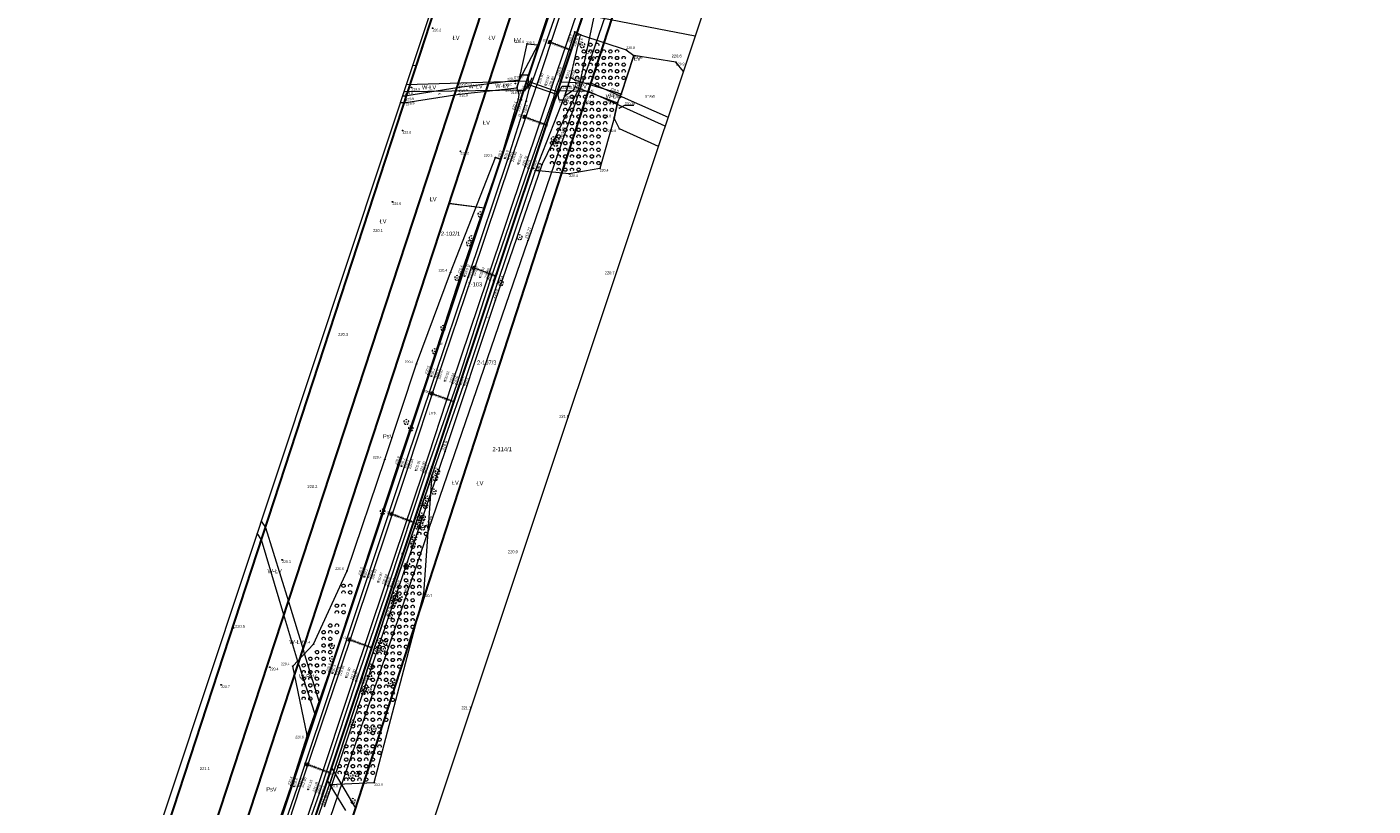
# Model space of a CAD drawing. Header units: metres. Extents: x 0 to 6601798, y -2700 to 5691112.
# Tile 8 of 61: x 6599805 to 6600210, y 5688671 to 5688906. Entities that reach past the tile are written whole.
import ezdxf
from ezdxf.enums import TextEntityAlignment as Align

# ---------------------------------------------------------------- set-up
doc = ezdxf.new("R2010")
doc.units = ezdxf.units.M
doc.header["$MEASUREMENT"] = 0
for name, color, linetype, lineweight in [('AS__Nowe_granice', 150, 'Continuous', 30), ('AS_podzial', 150, 'Continuous', 30), ('AS_protokoly_graniczne', 150, 'Continuous', 30), ('Dzialki', 150, 'Continuous', 30), ('Kontury', 7, 'Continuous', 5), ('Numery_dzialek', 150, 'Continuous', 5), ('Numery_konturow', 7, 'Continuous', 5), ('Numery_uzytkow', 7, 'Continuous', 5), ('OTD_L_12', 7, 'Continuous', 5), ('OTK_E_T_0', 7, 'Continuous', 5), ('OTK_E_T_4', 7, 'Continuous', 5), ('OTK_L_0', 7, 'Continuous', 5), ('OTK_L_5', 7, 'Continuous', 5), ('OTK_L_8', 7, 'Continuous', 5), ('OTR_T_0', 7, 'Continuous', 5), ('OTR_T_1', 7, 'Continuous', 5), ('OTW_E_T_1', 7, 'Continuous', 5), ('OTW_E_T_2', 7, 'Continuous', 5), ('OTW_L_1', 7, 'Continuous', 5), ('OTW_L_3', 7, 'Continuous', 5), ('OTZ_L_1', 7, 'Continuous', 5), ('OTZ_T_0', 7, 'Continuous', 5), ('P_SUK_T_1', 7, 'Continuous', 5), ('P_SUKP_E_T_0', 7, 'Continuous', 5), ('P_SUKP_L_0', 7, 'Continuous', 5), ('SZZPZ_T_0', 7, 'Continuous', 5), ('UTTOC_T_2', 7, 'Continuous', 5), ('UTTOO_T_2', 7, 'Continuous', 5), ('UTTPOM_L_0', 7, 'Continuous', 5), ('UWWOC_T_0', 7, 'Continuous', 5), ('UWWOO_T_0', 7, 'Continuous', 5), ('UWWPM_L_0', 7, 'Continuous', 5), ('Uzytki', 7, 'Continuous', 5), ('WWRPP_T_0', 7, 'Continuous', 5)]:
    doc.layers.add(name, color=color, linetype=linetype, lineweight=lineweight)
doc.styles.add('STYL_ARIAL', font='ARIALN.TTF')

# ---------------------------------------------------------------- blocks, each defined once
blk = doc.blocks.new('403')
at = {"color": 0}
blk.add_circle((0, 0), 0.5, dxfattribs=at)
blk = doc.blocks.new('801')
at = {"color": 0}
for radius in [1, 0.9, 0.8, 0.7, 0.6, 0.5, 0.4, 0.3, 0.2, 0.1]:
    blk.add_circle((0, 0), radius, dxfattribs=at)
blk = doc.blocks.new('2_OTZK')
at = {"color": 7, "flags": 128}
for points in [[(-6.464, 6.464), (-8.208, 5.332), (-10.262, 5.007), (-12.27, 5.545), (-13.886, 6.853), (-14.83, 8.706), (-14.938, 10.782), (-14.193, 12.723), (-12.723, 14.193), (-10.782, 14.938), (-8.706, 14.83), (-6.853, 13.886), (-5.545, 12.27), (-5.007, 10.262), (-5.332, 8.208), (-6.464, 6.464)], [(6.25, 6.693), (5.232, 8.495), (5.031, 10.555), (5.682, 12.52), (7.072, 14.054), (8.965, 14.892), (11.035, 14.892), (12.928, 14.054), (14.318, 12.52), (14.969, 10.555), (14.768, 8.495), (13.75, 6.693)], [(-13.756, -13.3), (-14.771, -11.497), (-14.968, -9.439), (-14.316, -7.476), (-12.925, -5.945), (-11.034, -5.108), (-8.966, -5.108), (-7.075, -5.945), (-5.684, -7.476), (-5.032, -9.439), (-5.229, -11.497), (-6.244, -13.3)], [(6.464, -6.464), (8.208, -5.332), (10.262, -5.007), (12.27, -5.545), (13.886, -6.853), (14.83, -8.706), (14.938, -10.782), (14.193, -12.723), (12.723, -14.193), (10.782, -14.938), (8.706, -14.83), (6.853, -13.886), (5.545, -12.27), (5.007, -10.262), (5.332, -8.208), (6.464, -6.464)]]:
    blk.add_lwpolyline(points, dxfattribs=at)
blk = doc.blocks.new('922')
at = {"color": 0}
blk.add_circle((0, 0), 0.5, dxfattribs=at)
for centre, radius, start, end in [((-3.5, 1), 4, 119.84816, 203.51949), ((0, 3.5), 4, 50.114, 129.886), ((3.5, 1), 4, 336.88451, 60.15184), ((-2, -3), 4, 187.477, 278.47884), ((2, -2.75), 4.25, 262.64593, 349.62892)]:
    blk.add_arc(centre, radius, start, end, dxfattribs=at)
blk = doc.blocks.new('509')
at = {"color": 0}
for p, q in [((-5, -2.5), (-5, 2.5)), ((-5, 2.5), (5.5, 2.5)), ((-1.5, 2.5), (-1.5, -2.5)), ((2, 2.5), (2, -2.5)), ((5.5, 2.5), (5.5, -2.5)), ((5.5, -2.5), (-5, -2.5))]:
    blk.add_line(p, q, dxfattribs=at)
blk = doc.blocks.new('UGT')
at = {"color": 7, "flags": 128}
blk.add_lwpolyline([(0, 0.625), (0.442, 0.442), (0.625, 0), (0.442, -0.442), (0, -0.625), (-0.442, -0.442), (-0.625, 0), (-0.442, 0.442), (0, 0.625)], dxfattribs=at)
blk = doc.blocks.new('UGW')
at = {"color": 7, "flags": 128}
blk.add_lwpolyline([(0, 0.625), (0.442, 0.442), (0.625, 0), (0.442, -0.442), (0, -0.625), (-0.442, -0.442), (-0.625, 0), (-0.442, 0.442), (0, 0.625)], dxfattribs=at)

msp = doc.modelspace()

# ---------------------------------------------------------------- linework, layer by layer
at = {"color": 7, "linetype": 'Continuous', "lineweight": 0, "flags": 128}
for points in [[(6600173.29, 5690035.7), (6600065.2, 5689524.43), (6600055.68, 5689477.92), (6599986.53, 5689096.03), (6599985.74, 5689089.37), (6599806.46, 5688549.67), (6599804.83, 5688541.58), (6599805.17, 5688533.33), (6599807.49, 5688525.41), (6599811.64, 5688518.27), (6599818.42, 5688511.51), (6599826.1, 5688505.76), (6599833.26, 5688501.65), (6599841.19, 5688499.37), (6599849.44, 5688499.06), (6599857.53, 5688500.73)], [(6599857.53, 5688500.73), (6599864.97, 5688504.3), (6599871.35, 5688509.54), (6599876.29, 5688516.16), (6599879.05, 5688522.33), (6600062.17, 5689071.37), (6600063.61, 5689077.56), (6600064.24, 5689082.18), (6600098.38, 5689267.84), (6600134.13, 5689466.61), (6600198.69, 5689777.13), (6600210.05, 5689827.78)]]:
    msp.add_lwpolyline(points, dxfattribs=at)
at = {"layer": 'AS__Nowe_granice', "linetype": 'Continuous', "flags": 128}
for points in [[(6600019.34, 5689081.95), (6599838.56, 5688539.03)], [(6600029.73, 5689082.04), (6599862.41, 5688580.59)], [(6599873.48, 5688576.9), (6600037.34, 5689082.02)]]:
    msp.add_lwpolyline(points, dxfattribs=at)
at = {"layer": 'AS_protokoly_graniczne', "linetype": 'Continuous', "flags": 128}
msp.add_lwpolyline([(6599831.01, 5688544.56), (6600007.05, 5689081.92)], dxfattribs=at)
at = {"layer": 'Dzialki', "linetype": 'Continuous', "flags": 128}
for points in [[(6599812.02, 5688557.21), (6599983.35, 5689081.7)], [(6599823.48, 5688549.57), (6599997.93, 5689081.83)]]:
    msp.add_lwpolyline(points, dxfattribs=at)
at = {"layer": 'Kontury', "color": 3, "linetype": 'Continuous', "flags": 128}
for points in [[(6599955.27, 5688889.54), (6599962.67, 5688911.76)], [(6599954.33, 5688886.72), (6599955.27, 5688889.54)], [(6599965.39, 5688889.23), (6599964.51, 5688886.57)], [(6599964.51, 5688886.57), (6599896.52, 5688682.82)], [(6599942.54, 5688851.32), (6599954.33, 5688886.72)], [(6599892.92, 5688702.28), (6599942.54, 5688851.32)], [(6599931.95, 5688852.67), (6599942.54, 5688851.32)], [(6599886.68, 5688713.64), (6599884.29, 5688721.66)], [(6599886.55, 5688714.09), (6599887.97, 5688718.42)], [(6599863.02, 5688642.28), (6599886.55, 5688714.09)], [(6599886.68, 5688713.64), (6599891.64, 5688698.51)], [(6599891.64, 5688698.51), (6599892.92, 5688702.28)], [(6599871.95, 5688639.31), (6599891.64, 5688698.51)], [(6599896.52, 5688682.82), (6599895.19, 5688678.84)], [(6599903.87, 5688670.52), (6599896.52, 5688682.82)], [(6599895.19, 5688678.84), (6599862.41, 5688580.59)]]:
    msp.add_lwpolyline(points, dxfattribs=at)
at = {"layer": 'OTD_L_12', "color": 7, "linetype": 'Continuous', "flags": 128}
for points in [[(6599956.78, 5688890.44), (6599955.51, 5688887.12)], [(6599965.07, 5688887.57), (6599963.93, 5688884.15)]]:
    msp.add_lwpolyline(points, dxfattribs=at)
at = {"layer": 'OTK_L_0', "color": 7, "linetype": 'Continuous', "flags": 128}
for points in [[(6599970.53, 5688925.43), (6599958.5, 5688888.96)], [(6599962.82, 5688887.69), (6599975.11, 5688923.72)], [(6599958.5, 5688888.96), (6599950.42, 5688865.38)], [(6599954.79, 5688863.78), (6599962.82, 5688887.69)], [(6599950.42, 5688865.38), (6599938.81, 5688831.01)], [(6599943.49, 5688829.9), (6599954.79, 5688863.78)], [(6599938.81, 5688831.01), (6599928.33, 5688799.9)], [(6599932.87, 5688798.35), (6599943.49, 5688829.9)], [(6599928.33, 5688799.9), (6599919.4, 5688772.84)], [(6599924.07, 5688771.69), (6599932.87, 5688798.35)], [(6599919.4, 5688772.84), (6599908.27, 5688739.61)], [(6599912.64, 5688737.74), (6599924.07, 5688771.69)], [(6599908.27, 5688739.61), (6599898.51, 5688710.59)], [(6599903.06, 5688709.05), (6599912.64, 5688737.74)], [(6599898.51, 5688710.59), (6599887.11, 5688676.93)], [(6599891.75, 5688675.23), (6599903.06, 5688709.05)], [(6599887.11, 5688676.93), (6599880.05, 5688655.46)], [(6599884.69, 5688654.15), (6599891.75, 5688675.23)]]:
    msp.add_lwpolyline(points, dxfattribs=at)
at = {"layer": 'OTK_L_5', "color": 7, "linetype": 'Continuous', "flags": 128}
for points in [[(6599957.35, 5688890.3), (6599969.81, 5688925.9)], [(6599962.86, 5688913), (6599958.58, 5688900.36)], [(6599969.77, 5688904.26), (6599965.31, 5688890.98)], [(6599971.47, 5688903.43), (6599969.77, 5688904.26)], [(6599958.58, 5688900.36), (6599953, 5688889.8)], [(6599968.42, 5688890.56), (6599971.47, 5688903.43)], [(6599953, 5688889.8), (6599952.29, 5688887.48)], [(6599956.05, 5688886.96), (6599957.35, 5688890.3)], [(6599964.18, 5688887.71), (6599963.23, 5688884.26)], [(6599965.31, 5688890.98), (6599964.18, 5688887.71)], [(6599966.72, 5688885.06), (6599968.42, 5688890.56)], [(6599952.75, 5688883.99), (6599947.4, 5688865.91)], [(6599952.29, 5688887.48), (6599952.95, 5688885.41)], [(6599952.95, 5688885.41), (6599952.75, 5688883.99)], [(6599955.1, 5688883.44), (6599956.05, 5688886.96)], [(6599963.23, 5688884.26), (6599955.82, 5688863.11)], [(6599957.9, 5688862.55), (6599966.72, 5688885.06)], [(6599949.59, 5688865.91), (6599955.1, 5688883.44)], [(6599947.4, 5688865.91), (6599935.46, 5688831.3)], [(6599937.62, 5688830.42), (6599949.59, 5688865.91)], [(6599955.82, 5688863.11), (6599944.25, 5688829.52)], [(6599946.48, 5688828.59), (6599957.9, 5688862.55)], [(6599935.46, 5688831.3), (6599925.59, 5688801.05)], [(6599927.51, 5688800.33), (6599937.62, 5688830.42)], [(6599944.25, 5688829.52), (6599934.16, 5688798.04)], [(6599936.28, 5688797.82), (6599946.48, 5688828.59)], [(6599925.59, 5688801.05), (6599916.5, 5688773.85)], [(6599918.42, 5688773.07), (6599927.51, 5688800.33)], [(6599934.16, 5688798.04), (6599924.86, 5688771.43)], [(6599926.78, 5688770.84), (6599936.28, 5688797.82)], [(6599916.5, 5688773.85), (6599905.46, 5688740.44)], [(6599907.39, 5688739.97), (6599918.42, 5688773.07)], [(6599924.86, 5688771.43), (6599913.59, 5688737.36)], [(6599915.36, 5688736.86), (6599926.78, 5688770.84)], [(6599905.46, 5688740.44), (6599895.84, 5688711.5)], [(6599897.6, 5688710.75), (6599907.39, 5688739.97)], [(6599913.59, 5688737.36), (6599903.95, 5688708.74)], [(6599905.95, 5688708.12), (6599915.36, 5688736.86)], [(6599886.38, 5688677.11), (6599897.6, 5688710.75)], [(6599895.84, 5688711.5), (6599889.14, 5688692.48)], [(6599903.95, 5688708.74), (6599892.85, 5688674.88)], [(6599895.9, 5688677.67), (6599905.95, 5688708.12)], [(6599889.14, 5688692.48), (6599884.33, 5688677.32)], [(6599884.33, 5688677.32), (6599877.06, 5688656.07)], [(6599878.98, 5688655.68), (6599886.38, 5688677.11)], [(6599894.71, 5688674.2), (6599895.9, 5688677.67)], [(6599892.85, 5688674.88), (6599885.42, 5688653.94)], [(6599887.48, 5688653.37), (6599894.71, 5688674.2)]]:
    msp.add_lwpolyline(points, dxfattribs=at)
at = {"layer": 'OTK_L_8', "color": 7, "linetype": 'Continuous', "flags": 128}
for points in [[(6599955.58, 5688888.45), (6599955.89, 5688889.34)], [(6599964.65, 5688885.34), (6599955.58, 5688888.45)], [(6599955.89, 5688889.34), (6599964.94, 5688886.17)], [(6599964.94, 5688886.17), (6599964.65, 5688885.34)]]:
    msp.add_lwpolyline(points, dxfattribs=at)
at = {"layer": 'OTR_T_0', "color": 7, "linetype": 'Continuous', "flags": 128}
for points in [[(6599953.14, 5688891.33), (6599955.61, 5688891.33)], [(6599955.58, 5688888.45), (6599954.85, 5688886.67)], [(6599955.89, 5688889.34), (6599955.61, 5688891.33)], [(6599964.94, 5688886.17), (6599965.98, 5688887.9)], [(6599965.98, 5688887.9), (6599968.48, 5688887.9)], [(6599952.24, 5688886.67), (6599954.85, 5688886.67)], [(6599964.65, 5688885.34), (6599964.93, 5688883.79)], [(6599964.93, 5688883.79), (6599967.57, 5688883.79)], [(6599983.12, 5688881.32), (6599984.77, 5688882.26)], [(6599984.77, 5688882.26), (6599987.51, 5688882.26)]]:
    msp.add_lwpolyline(points, dxfattribs=at)
at = {"layer": 'OTW_L_1', "color": 161, "linetype": 'Continuous', "flags": 128}
for points in [[(6599983.71, 5688885.49), (6599987.52, 5688897.18)], [(6600000.2, 5688895.19), (6599987.53, 5688897.18)], [(6600002.45, 5688892.32), (6600000.2, 5688895.19)], [(6599981.61, 5688878.33), (6599982.64, 5688882.94)], [(6599983.17, 5688875.06), (6599981.61, 5688878.33)], [(6599994.97, 5688869.82), (6599983.17, 5688875.06)]]:
    msp.add_lwpolyline(points, dxfattribs=at)
at = {"layer": 'OTW_L_3', "color": 7, "linetype": 'Continuous', "flags": 128}
for points in [[(6599953, 5688889.8), (6599934.93, 5688887.53)], [(6599952.29, 5688887.48), (6599953, 5688889.8)], [(6599968.42, 5688890.56), (6599966.72, 5688885.06)], [(6599969.95, 5688889.67), (6599968.42, 5688890.56)], [(6599969.36, 5688886.81), (6599969.89, 5688887.79)], [(6599969.89, 5688887.79), (6599982.63, 5688882.93)], [(6599983.72, 5688885.49), (6599969.95, 5688889.67)], [(6599918.56, 5688884.98), (6599917.85, 5688884.98)], [(6599934.93, 5688887.53), (6599918.56, 5688884.98)], [(6599918.84, 5688883.02), (6599934.92, 5688885.56)], [(6599934.92, 5688885.56), (6599952.29, 5688887.48)], [(6599966.72, 5688885.06), (6599969.36, 5688886.81)], [(6599982.63, 5688882.93), (6599983.72, 5688885.49)], [(6599917.2, 5688883.03), (6599918.84, 5688883.02)]]:
    msp.add_lwpolyline(points, dxfattribs=at)
at = {"layer": 'OTZ_L_1', "color": 7, "linetype": 'Continuous', "flags": 128}
for points in [[(6599953, 5688889.8), (6599955.38, 5688900.7)], [(6599958.58, 5688900.36), (6599953, 5688889.8)], [(6599955.38, 5688900.7), (6599958.58, 5688900.36)], [(6599968.42, 5688890.56), (6599971.47, 5688903.43)], [(6599971.47, 5688903.43), (6599985.25, 5688898.89)], [(6599987.53, 5688897.18), (6599983.72, 5688885.49)], [(6599985.25, 5688898.89), (6599987.53, 5688897.18)], [(6599969.95, 5688889.67), (6599968.42, 5688890.56)], [(6599969.36, 5688886.81), (6599969.89, 5688887.79)], [(6599969.89, 5688887.79), (6599982.63, 5688882.93)], [(6599983.72, 5688885.49), (6599969.95, 5688889.67)], [(6599957.9, 5688862.55), (6599966.72, 5688885.06)], [(6599966.72, 5688885.06), (6599969.36, 5688886.81)], [(6599982.63, 5688882.93), (6599981.61, 5688878.33)], [(6599981.61, 5688878.33), (6599977.29, 5688863.18)], [(6599932.32, 5688831.87), (6599945.9, 5688866.47)], [(6599947.4, 5688865.91), (6599935.46, 5688831.3)], [(6599945.9, 5688866.47), (6599947.4, 5688865.91)], [(6599968.09, 5688861.55), (6599957.9, 5688862.55)], [(6599977.29, 5688863.18), (6599968.09, 5688861.55)], [(6599922.11, 5688804.27), (6599932.32, 5688831.87)], [(6599935.46, 5688831.3), (6599925.59, 5688801.05)], [(6599912.58, 5688775.53), (6599922.11, 5688804.27)], [(6599925.59, 5688801.05), (6599916.5, 5688773.85)], [(6599901.18, 5688741.97), (6599912.58, 5688775.53)], [(6599916.5, 5688773.85), (6599905.46, 5688740.44)], [(6599926.78, 5688770.84), (6599915.36, 5688736.86)], [(6599924.26, 5688735.06), (6599926.78, 5688770.84)], [(6599891.08, 5688719.84), (6599901.18, 5688741.97)], [(6599905.46, 5688740.44), (6599895.84, 5688711.5)], [(6599915.36, 5688736.86), (6599905.95, 5688708.12)], [(6599909.38, 5688678.18), (6599924.26, 5688735.06)], [(6599884.88, 5688713.29), (6599891.08, 5688719.84)], [(6599889.14, 5688692.48), (6599884.88, 5688713.29)], [(6599895.84, 5688711.5), (6599889.14, 5688692.48)], [(6599905.95, 5688708.12), (6599895.9, 5688677.67)], [(6599895.9, 5688677.67), (6599909.38, 5688678.18)]]:
    msp.add_lwpolyline(points, dxfattribs=at)
at = {"layer": 'P_SUKP_L_0', "color": 30, "linetype": 'Continuous', "flags": 128}
for points in [[(6599962.18, 5688901.26), (6599968.73, 5688898.81)], [(6599954.63, 5688878.71), (6599961.19, 5688876.27)], [(6599939.41, 5688833.25), (6599945.97, 5688830.81)], [(6599926.75, 5688795.41), (6599933.3, 5688792.95)], [(6599914.6, 5688759.14), (6599921.16, 5688756.68)], [(6599901.95, 5688721.33), (6599908.51, 5688718.91)], [(6599889.34, 5688683.68), (6599895.9, 5688681.23)]]:
    msp.add_lwpolyline(points, dxfattribs=at)
at = {"layer": 'UTTPOM_L_0', "color": 30, "linetype": 'Continuous', "flags": 128}
for points in [[(6599970.97, 5688887.15), (6599976.83, 5688914.68)], [(6599959.91, 5688864.31), (6599970.97, 5688887.15)], [(6599945.85, 5688823.54), (6599959.91, 5688864.31)], [(6599930.71, 5688777.89), (6599945.85, 5688823.54)], [(6599913.61, 5688727.64), (6599930.71, 5688777.89)], [(6599894.41, 5688670.88), (6599913.61, 5688727.64)]]:
    msp.add_lwpolyline(points, dxfattribs=at)
at = {"layer": 'UWWPM_L_0', "color": 161, "linetype": 'Continuous', "flags": 128}
for points in [[(6599979.13, 5688909.64), (6599955.7, 5688841.55)], [(6599925.86, 5688754.56), (6599955.7, 5688841.55)], [(6599925.86, 5688754.56), (6599893.4, 5688659.75)]]:
    msp.add_lwpolyline(points, dxfattribs=at)
at = {"layer": 'Uzytki', "color": 3, "linetype": 'Continuous', "flags": 128}
for points in [[(6599929.87, 5688917.99), (6599922.06, 5688894.07)], [(6599965.39, 5688889.23), (6599972.16, 5688909.49)], [(6600006.03, 5688903.04), (6599972.16, 5688909.49)], [(6599922.06, 5688894.07), (6599920.89, 5688894.14)], [(6599919, 5688888.47), (6599955.27, 5688889.54)], [(6599965.39, 5688889.23), (6599974.76, 5688888.88)], [(6599974.76, 5688888.88), (6599984.9, 5688884.35)], [(6599954.33, 5688886.72), (6599918.26, 5688886.22)], [(6599973.93, 5688886.32), (6599964.51, 5688886.57)], [(6599984.3, 5688881.65), (6599973.93, 5688886.32)], [(6599984.9, 5688884.35), (6599997.86, 5688878.56)], [(6599996.99, 5688875.93), (6599984.3, 5688881.65)], [(6599887.97, 5688718.42), (6599931.95, 5688852.67)], [(6599932.11, 5688852.64), (6599942.54, 5688851.32)], [(6599875.31, 5688756.95), (6599876.63, 5688754.99)], [(6599876.63, 5688754.99), (6599883.52, 5688732.76)], [(6599875.43, 5688751.34), (6599874.11, 5688753.33)], [(6599882.19, 5688728.69), (6599875.43, 5688751.34)], [(6599883.52, 5688732.76), (6599888.1, 5688718)], [(6599886.68, 5688713.64), (6599882.19, 5688728.69)], [(6599892.92, 5688702.28), (6599888.1, 5688718)], [(6599895.19, 5688678.84), (6599900.68, 5688669.83)]]:
    msp.add_lwpolyline(points, dxfattribs=at)

# ---------------------------------------------------------------- block references
at = {"layer": 'OTR_T_0', "color": 7, "linetype": 'Continuous', "xscale": 0.1, "yscale": 0.1, "zscale": 0.1}
for p in [(6599955.58, 5688888.45), (6599955.89, 5688889.34), (6599964.65, 5688885.34), (6599964.94, 5688886.17)]:
    msp.add_blockref('403', p, dxfattribs=at)
at = {"layer": 'OTR_T_0', "color": 7, "linetype": 'Continuous', "xscale": 0.1, "yscale": 0.1, "zscale": 0.1, "rotation": 0.0008399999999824}
for p in [(6599958.5, 5688888.96), (6599960.9, 5688888.28), (6599962.82, 5688887.69), (6599983.12, 5688881.32), (6599950.42, 5688865.38), (6599952.69, 5688864.55), (6599954.79, 5688863.78), (6599938.81, 5688831.01), (6599941.19, 5688830.4), (6599943.49, 5688829.9), (6599928.33, 5688799.9), (6599930.6, 5688799.12), (6599932.87, 5688798.35), (6599919.4, 5688772.84), (6599921.88, 5688772.24), (6599924.07, 5688771.69), (6599908.27, 5688739.61), (6599910.53, 5688738.59), (6599912.64, 5688737.74), (6599898.51, 5688710.59), (6599900.89, 5688709.9), (6599903.06, 5688709.05), (6599887.11, 5688676.93), (6599889.41, 5688676.08), (6599891.75, 5688675.23)]:
    msp.add_blockref('403', p, dxfattribs=at)
at = {"layer": 'OTR_T_1', "color": 7, "linetype": 'Continuous', "xscale": 0.1, "yscale": 0.1, "zscale": 0.1, "rotation": 0.0008399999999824}
for p in [(6599926.95, 5688905.41), (6599969.77, 5688904.26), (6599955.38, 5688900.7), (6599958.58, 5688900.36), (6599970.67, 5688903.35), (6599971.47, 5688903.43), (6599985.25, 5688898.89), (6599987.53, 5688897.18), (6600000.2, 5688895.19), (6599920.61, 5688887.57), (6599951.87, 5688888.76), (6599953, 5688889.8), (6599955.34, 5688888.69), (6599965.31, 5688890.98), (6599967.22, 5688890.42), (6599968.42, 5688890.56), (6599969.89, 5688887.79), (6599969.95, 5688889.67), (6599970.09, 5688888.83), (6599918.56, 5688884.98), (6599918.84, 5688883.95), (6599934.92, 5688885.56), (6599934.93, 5688887.53), (6599934.96, 5688886.52), (6599952.29, 5688887.48), (6599952.75, 5688883.99), (6599953.68, 5688883.8), (6599966.72, 5688885.06), (6599973, 5688883.75), (6599983.39, 5688884.55), (6599983.72, 5688885.49), (6599918.84, 5688883.02), (6599955.1, 5688883.44), (6599982.63, 5688882.93), (6599981.61, 5688878.33), (6599917.91, 5688874.6), (6599983.17, 5688875.06), (6599935.3, 5688868.33), (6599945.9, 5688866.47), (6599947.4, 5688865.91), (6599948.71, 5688866.23), (6599949.59, 5688865.91), (6599955.82, 5688863.11), (6599957.2, 5688863.15), (6599957.9, 5688862.55), (6599968.09, 5688861.55), (6599977.29, 5688863.18), (6599914.89, 5688853.12), (6599932.32, 5688831.87), (6599935.46, 5688831.3), (6599936.53, 5688830.76), (6599937.62, 5688830.42), (6599944.25, 5688829.52), (6599945.36, 5688829.3), (6599946.48, 5688828.59), (6599922.11, 5688804.27), (6599925.59, 5688801.05), (6599926.54, 5688800.59), (6599927.51, 5688800.33), (6599934.16, 5688798.04), (6599935.29, 5688798.16), (6599936.28, 5688797.82), (6599912.58, 5688775.53), (6599916.5, 5688773.85), (6599917.54, 5688773.48), (6599918.42, 5688773.07), (6599924.86, 5688771.43), (6599925.98, 5688771.14), (6599926.78, 5688770.84), (6599881.66, 5688745.3), (6599901.18, 5688741.97), (6599905.46, 5688740.44), (6599906.35, 5688740.14), (6599907.39, 5688739.97), (6599913.59, 5688737.36), (6599914.58, 5688737.27), (6599915.36, 5688736.86), (6599924.26, 5688735.06), (6599891.08, 5688719.84), (6599877.93, 5688712.98), (6599884.88, 5688713.29), (6599895.84, 5688711.5), (6599896.74, 5688711.16), (6599897.6, 5688710.75), (6599863.31, 5688707.63), (6599903.95, 5688708.74), (6599905.13, 5688708.34), (6599905.95, 5688708.12), (6599889.14, 5688692.48), (6599884.33, 5688677.32), (6599885.22, 5688677.06), (6599886.38, 5688677.11), (6599895.9, 5688677.67), (6599909.38, 5688678.18), (6599892.85, 5688674.88), (6599893.74, 5688674.76), (6599894.71, 5688674.2)]:
    msp.add_blockref('801', p, dxfattribs=at)
at = {"layer": 'OTZ_L_1', "color": 7, "linetype": 'Continuous', "xscale": 0.1, "yscale": 0.1, "zscale": 0.1}
for p in [(6599975.47, 5688899.43), (6599971.47, 5688895.43), (6599973.47, 5688897.43), (6599975.47, 5688895.43), (6599977.47, 5688897.43), (6599979.47, 5688895.43), (6599981.47, 5688897.43), (6599983.47, 5688895.43), (6599971.47, 5688891.43), (6599973.47, 5688893.43), (6599975.47, 5688891.43), (6599977.47, 5688893.43), (6599979.47, 5688891.43), (6599981.47, 5688893.43), (6599983.47, 5688891.43), (6599977.47, 5688889.43), (6599981.47, 5688889.43), (6599969.89, 5688883.79), (6599973.89, 5688883.79), (6599967.89, 5688881.79), (6599969.89, 5688879.79), (6599971.89, 5688881.79), (6599973.89, 5688879.79), (6599975.89, 5688881.79), (6599977.89, 5688879.79), (6599979.89, 5688881.79), (6599965.89, 5688875.79), (6599967.89, 5688877.79), (6599969.89, 5688875.79), (6599971.89, 5688877.79), (6599973.89, 5688875.79), (6599975.89, 5688877.79), (6599977.89, 5688875.79), (6599965.89, 5688871.79), (6599967.89, 5688873.79), (6599969.89, 5688871.79), (6599971.89, 5688873.79), (6599973.89, 5688871.79), (6599975.89, 5688873.79), (6599963.89, 5688869.79), (6599965.89, 5688867.79), (6599967.89, 5688869.79), (6599969.89, 5688867.79), (6599971.89, 5688869.79), (6599973.89, 5688867.79), (6599975.89, 5688869.79), (6599963.89, 5688865.79), (6599965.89, 5688863.79), (6599967.89, 5688865.79), (6599969.89, 5688863.79), (6599971.89, 5688865.79), (6599975.89, 5688865.79), (6599923.95, 5688754.12), (6599921.95, 5688748.12), (6599919.95, 5688742.12), (6599921.95, 5688744.12), (6599901.14, 5688736.48), (6599919.95, 5688738.12), (6599921.95, 5688740.12), (6599917.95, 5688736.12), (6599919.95, 5688734.12), (6599921.95, 5688736.12), (6599899.14, 5688730.48), (6599915.95, 5688730.12), (6599917.95, 5688732.12), (6599917.95, 5688728.12), (6599919.95, 5688730.12), (6599897.14, 5688724.48), (6599913.95, 5688724.12), (6599915.95, 5688726.12), (6599917.95, 5688724.12), (6599919.95, 5688726.12), (6599895.14, 5688722.48), (6599913.95, 5688720.12), (6599915.95, 5688722.12), (6599917.95, 5688720.12), (6599893.14, 5688716.48), (6599895.14, 5688718.48), (6599911.95, 5688718.12), (6599913.95, 5688716.12), (6599915.95, 5688718.12), (6599889.14, 5688712.48), (6599891.14, 5688714.48), (6599893.14, 5688712.48), (6599909.95, 5688712.12), (6599911.95, 5688714.12), (6599913.95, 5688712.12), (6599915.95, 5688714.12), (6599889.14, 5688708.48), (6599891.14, 5688710.48), (6599909.95, 5688708.12), (6599911.95, 5688710.12), (6599913.95, 5688708.12), (6599889.14, 5688704.48), (6599891.14, 5688706.48), (6599907.95, 5688706.12), (6599909.95, 5688704.12), (6599911.95, 5688706.12), (6599913.95, 5688704.12), (6599905.95, 5688700.12), (6599907.95, 5688702.12), (6599909.95, 5688700.12), (6599911.95, 5688702.12), (6599905.95, 5688696.12), (6599907.95, 5688698.12), (6599909.95, 5688696.12), (6599911.95, 5688698.12), (6599903.95, 5688694.12), (6599905.95, 5688692.12), (6599907.95, 5688694.12), (6599909.95, 5688692.12), (6599901.95, 5688688.12), (6599903.95, 5688690.12), (6599905.95, 5688688.12), (6599907.95, 5688690.12), (6599909.95, 5688688.12), (6599901.95, 5688684.12), (6599903.95, 5688686.12), (6599905.95, 5688684.12), (6599907.95, 5688686.12), (6599899.95, 5688682.12), (6599901.95, 5688680.12), (6599903.95, 5688682.12), (6599905.95, 5688680.12), (6599907.95, 5688682.12)]:
    msp.add_blockref('2_OTZK', p, dxfattribs=at)
at = {"layer": 'OTZ_T_0', "color": 7, "linetype": 'Continuous', "xscale": 0.1, "yscale": 0.1, "zscale": 0.1}
for p in [(6599972.01, 5688900.32), (6599974.83, 5688896.43), (6599963.32, 5688871.91), (6599964.29, 5688871.75), (6599964, 5688870.63), (6599941.29, 5688849.31), (6599953.17, 5688842.46), (6599937.84, 5688840.62), (6599938.65, 5688842.14), (6599934.32, 5688830.2), (6599947.52, 5688828.63), (6599930.11, 5688815.12), (6599927.58, 5688808.07), (6599919.02, 5688786.81), (6599920.39, 5688784.84), (6599927.76, 5688769.92), (6599928.43, 5688771.76), (6599927.34, 5688765.83), (6599924.05, 5688762.2), (6599924.79, 5688761.53), (6599925.39, 5688763.68), (6599923, 5688757.81), (6599923.64, 5688758.59), (6599924.06, 5688758), (6599922.42, 5688755.33), (6599922.77, 5688756.58), (6599923.59, 5688756.99), (6599923.99, 5688755.01), (6599920.79, 5688750.78), (6599921.12, 5688749.96), (6599921.48, 5688751.93), (6599919.02, 5688743.22), (6599919.36, 5688743.83), (6599915.12, 5688733.55), (6599915.56, 5688732.88), (6599915.75, 5688733.94), (6599915.9, 5688735.07), (6599917.1, 5688733.87), (6599915.2, 5688731.98), (6599914.16, 5688728.38), (6599911.12, 5688720.85), (6599896.66, 5688719.29), (6599909.74, 5688717.79), (6599910.8, 5688718.77), (6599912.07, 5688718.47), (6599912.69, 5688720.54), (6599896.67, 5688715.4), (6599908.39, 5688713.08), (6599907.97, 5688710.09), (6599906.11, 5688705.45), (6599906.35, 5688706.42), (6599907.71, 5688706.08), (6599914.34, 5688707.99), (6599915.5, 5688708.34), (6599903, 5688696.23), (6599907.98, 5688693.9), (6599909.27, 5688694.29), (6599904.87, 5688688.53), (6599907.28, 5688687.31), (6599904.22, 5688680.78), (6599902.31, 5688680.18), (6599902.94, 5688672.67)]:
    msp.add_blockref('922', p, dxfattribs=at)
at = {"layer": 'P_SUK_T_1', "color": 7, "linetype": 'Continuous', "xscale": 0.1, "yscale": 0.1, "zscale": 0.1}
for p, rotation in [((6599962.18, 5688901.26), 251.90089), ((6599954.63, 5688878.71), 250.92114), ((6599939.41, 5688833.25), 251.48837), ((6599926.75, 5688795.41), 253.60831), ((6599914.6, 5688759.14), 248.3886599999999), ((6599901.95, 5688721.33), 246.46353), ((6599889.34, 5688683.68), 251.40815)]:
    msp.add_blockref('509', p, dxfattribs=dict(at, rotation=rotation))
at = {"layer": 'SZZPZ_T_0', "color": 7, "linetype": 'Continuous', "xscale": 0.1, "yscale": 0.1, "zscale": 0.1}
msp.add_blockref('922', (6599911.9, 5688759.78), dxfattribs=at)
at = {"layer": 'UTTOC_T_2', "color": 30, "linetype": 'Continuous', "xscale": 0.1, "yscale": 0.1, "zscale": 0.1}
for p in [(6599959.91, 5688864.31), (6599945.85, 5688823.54), (6599930.71, 5688777.89), (6599913.61, 5688727.64)]:
    msp.add_blockref('UGT', p, dxfattribs=at)
at = {"layer": 'UWWOC_T_0', "color": 161, "linetype": 'Continuous', "xscale": 0.1, "yscale": 0.1, "zscale": 0.1}
for p in [(6599955.7, 5688841.55), (6599925.86, 5688754.56)]:
    msp.add_blockref('UGW', p, dxfattribs=at)
at = {"layer": 'WWRPP_T_0', "color": 7, "linetype": 'Continuous', "xscale": 0.1, "yscale": 0.1, "zscale": 0.1}
for p in [(6599911.9, 5688759.78), (6599867.03, 5688724.82)]:
    msp.add_blockref('801', p, dxfattribs=at)

# ---------------------------------------------------------------- texts
at = {"layer": 'AS_podzial', "linetype": 'Continuous', "style": 'STYL_ARIAL'}
for s, p in [('2-102/1', (6599929.42, 5688844.13)), ('2-107/3', (6599940.34, 5688805.33))]:
    msp.add_text(s, height=1.25, dxfattribs=at).set_placement(p, align=Align.TOP_LEFT)
at = {"layer": 'Numery_dzialek', "linetype": 'Continuous', "style": 'STYL_ARIAL'}
for s, p in [('2-103', (6599937.48, 5688828.89)), ('2-114/1', (6599944.98, 5688779.25))]:
    msp.add_text(s, height=1.25, dxfattribs=at).set_placement(p, align=Align.TOP_LEFT)
at = {"layer": 'Numery_konturow', "color": 3, "linetype": 'Continuous', "style": 'STYL_ARIAL'}
for s, p in [('PsV', (6599912, 5688781.51)), ('ŁV', (6599932.73, 5688767.52)), ('ŁV', (6599940.14, 5688767.36)), ('PsV', (6599876.85, 5688675.17))]:
    msp.add_text(s, height=1.25, dxfattribs=at).set_placement(p, align=Align.BOTTOM_LEFT)
at = {"layer": 'Numery_uzytkow', "color": 3, "linetype": 'Continuous', "style": 'STYL_ARIAL'}
for s, p in [('ŁV', (6599932.95, 5688901.48)), ('ŁV', (6599943.74, 5688901.48)), ('ŁV', (6599951.42, 5688900.78)), ('ŁV', (6599973, 5688897.4)), ('ŁV', (6599973, 5688897.4)), ('ŁV', (6599987.53, 5688895.21)), ('W-ŁV', (6599923.76, 5688886.58)), ('W-ŁV', (6599937.75, 5688886.91)), ('W-ŁV', (6599945.81, 5688887.11)), ('W-ŁV', (6599969.1, 5688886.91)), ('W-ŁV', (6599979.06, 5688883.87)), ('ŁV', (6599942.11, 5688875.96)), ('ŁV', (6599926.04, 5688852.9)), ('ŁV', (6599910.97, 5688846.25)), ('W-ŁV', (6599877.26, 5688740.88)), ('W-ŁV', (6599883.83, 5688719.56)), ('W-PsV', (6599886.7, 5688709.16))]:
    msp.add_text(s, height=1.25, dxfattribs=at).set_placement(p, align=Align.BOTTOM_LEFT)
at = {"layer": 'OTK_E_T_0', "color": 7, "linetype": 'Continuous', "style": 'STYL_ARIAL'}
msp.add_text('j.mb.', height=0.75, dxfattribs=at).set_placement((6599927.02, 5688789.51), align=Align.MIDDLE_CENTER)
at = {"layer": 'OTK_E_T_4', "color": 7, "linetype": 'Continuous', "style": 'STYL_ARIAL'}
for p in [(6599929.68, 5688810.46), (6599917.88, 5688747.26)]:
    msp.add_text('w.', height=0.75, dxfattribs=at).set_placement(p, align=Align.MIDDLE_CENTER)
at = {"layer": 'OTR_T_0', "color": 7, "linetype": 'Continuous', "style": 'STYL_ARIAL'}
for s, rotation, p in [('220.90', 71.7, (6599958.67, 5688888.9)), ('220.80', 71.1, (6599950.6, 5688865.32)), ('220.77', 71.3, (6599938.99, 5688830.95)), ('220.87', 71.4, (6599928.5, 5688799.84)), ('220.84', 71.7, (6599919.57, 5688772.78)), ('220.90', 71.5, (6599908.45, 5688739.55)), ('220.93', 71.4, (6599898.69, 5688710.53)), ('221.06', 71.3, (6599887.29, 5688676.87))]:
    msp.add_text(s, height=0.75, rotation=rotation, dxfattribs=at).set_placement(p, align=Align.TOP_LEFT)
for s, p in [('219.31', (6599954.63, 5688890.64)), ('219.32', (6599953.66, 5688885.98))]:
    msp.add_text(s, height=0.75, dxfattribs=at).set_placement(p, align=Align.MIDDLE_RIGHT)
for s, rotation, p in [('220.97', 71.7, (6599960.96, 5688888.26)), ('220.87', 71.1, (6599952.75, 5688864.53)), ('220.83', 71.3, (6599941.25, 5688830.38)), ('220.92', 71.4, (6599930.66, 5688799.1)), ('220.91', 71.7, (6599921.94, 5688772.22)), ('220.97', 71.5, (6599910.59, 5688738.57)), ('221.00', 71.4, (6599900.95, 5688709.88)), ('221.15', 71.3, (6599889.47, 5688676.06))]:
    msp.add_text(s, height=0.75, rotation=rotation, dxfattribs=at).set_placement(p, align=Align.MIDDLE_LEFT)
for s, rotation, p in [('220.88', 71.2, (6599962.78, 5688887.7)), ('220.78', 71.5, (6599954.76, 5688863.79)), ('220.80', 71.6, (6599943.46, 5688829.91)), ('220.84', 71.4, (6599932.84, 5688798.36)), ('220.90', 71.7, (6599924.03, 5688771.71)), ('220.94', 71.4, (6599912.6, 5688737.75)), ('221.00', 71.5, (6599903.03, 5688709.06)), ('221.09', 71.5, (6599891.72, 5688675.24))]:
    msp.add_text(s, height=0.75, rotation=rotation, dxfattribs=at).set_placement(p, align=Align.BOTTOM_LEFT)
for s, p in [('219.41', (6599965.98, 5688886.94)), ('219.47', (6599964.93, 5688882.83))]:
    msp.add_text(s, height=0.75, dxfattribs=at).set_placement(p, align=Align.BOTTOM_LEFT)
msp.add_text('220.39', height=0.75, dxfattribs=at).set_placement((6599984.77, 5688883.07), align=Align.TOP_LEFT)
at = {"layer": 'OTR_T_1', "color": 7, "linetype": 'Continuous', "style": 'STYL_ARIAL'}
for s, p in [('220.2', (6599926.95, 5688905.22)), ('220.8', (6599987.53, 5688896.99)), ('220.9', (6600000.2, 5688895)), ('219.9', (6599920.61, 5688887.39)), ('220.1', (6599966.72, 5688884.87)), ('220.2', (6599973, 5688883.56)), ('220.0', (6599917.91, 5688874.41)), ('220.2', (6599935.3, 5688868.14)), ('220.4', (6599968.09, 5688861.36)), ('220.4', (6599977.29, 5688862.99)), ('220.6', (6599914.89, 5688852.93)), ('220.3', (6599881.66, 5688745.11)), ('220.7', (6599924.26, 5688734.88)), ('220.4', (6599877.93, 5688712.79)), ('220.7', (6599863.31, 5688707.44)), ('220.6', (6599895.9, 5688677.49)), ('220.8', (6599909.38, 5688678))]:
    msp.add_text(s, height=0.75, dxfattribs=at).set_placement(p, align=Align.TOP_LEFT)
for s, p in [('220.4', (6599954.39, 5688900.73)), ('220.5', (6599957.63, 5688900.39)), ('220.8', (6599980.65, 5688878.36)), ('220.3', (6599944.94, 5688866.5)), ('220.4', (6599931.33, 5688831.9)), ('220.4', (6599921.12, 5688804.31)), ('220.4', (6599911.58, 5688775.57)), ('220.5', (6599900.22, 5688742.01)), ('220.4', (6599890.09, 5688719.87)), ('220.4', (6599883.89, 5688713.32))]:
    msp.add_text(s, height=0.75, dxfattribs=at).set_placement(p, align=Align.BOTTOM_RIGHT)
for s, rotation, p in [('220.7', 71.4, (6599969.43, 5688903.36)), ('220.4', 7.2, (6599952.01, 5688889.71)), ('219.6', 68.7, (6599954.96, 5688887.81)), ('220.5', 343.1, (6599982.81, 5688885.8)), ('220.3', 73.5, (6599952.45, 5688883.09))]:
    msp.add_text(s, height=0.75, rotation=rotation, dxfattribs=at).set_placement(p, align=Align.BOTTOM_RIGHT)
for s, rotation, p in [('220.5', 71.4, (6599970.43, 5688902.42)), ('220.0', 7.2, (6599950.93, 5688888.57)), ('220.3', 343.1, (6599982.46, 5688884.77)), ('219.7', 73.5, (6599953.47, 5688882.87))]:
    msp.add_text(s, height=0.75, rotation=rotation, dxfattribs=at).set_placement(p, align=Align.MIDDLE_RIGHT)
for s, rotation, p in [('220.6', 76.7, (6599971.43, 5688902.46)), ('219.7', 6.3, (6599951.36, 5688887.18)), ('220.7', 339.1, (6599981.67, 5688883.1)), ('220.6', 72.5, (6599954.99, 5688882.47))]:
    msp.add_text(s, height=0.75, rotation=rotation, dxfattribs=at).set_placement(p, align=Align.TOP_RIGHT)
msp.add_text('220.8', height=0.75, dxfattribs=at).set_placement((6599985.25, 5688898.92), align=Align.BOTTOM_LEFT)
for s, rotation, p in [('220.8', 72.6, (6599965.28, 5688890.99)), ('220.0', 7.2, (6599934.92, 5688887.56)), ('220.3', 343.1, (6599969.96, 5688889.71)), ('219.8', 8.8, (6599918.55, 5688885.02)), ('220.3', 73.5, (6599947.37, 5688865.91)), ('220.5', 70.7, (6599955.79, 5688863.12)), ('220.4', 71, (6599935.42, 5688831.31)), ('220.7', 71, (6599944.21, 5688829.53)), ('220.5', 71.9, (6599925.56, 5688801.06)), ('220.6', 72.2, (6599934.13, 5688798.06)), ('220.5', 71.5, (6599916.47, 5688773.86)), ('220.7', 70.7, (6599924.83, 5688771.44)), ('220.5', 71.7, (6599905.42, 5688740.45)), ('220.8', 71.7, (6599913.56, 5688737.37)), ('220.6', 71.6, (6599895.81, 5688711.51)), ('220.9', 71.4, (6599903.92, 5688708.75)), ('220.8', 72.4, (6599884.3, 5688677.33)), ('220.8', 71.8, (6599892.82, 5688674.89))]:
    msp.add_text(s, height=0.75, rotation=rotation, dxfattribs=at).set_placement(p, align=Align.BOTTOM_LEFT)
for s, rotation, p in [('220.2', 71.4, (6599967.28, 5688890.41)), ('219.7', 343.1, (6599970.08, 5688888.77)), ('219.6', 8.8, (6599918.85, 5688883.89)), ('219.6', 7.2, (6599934.96, 5688886.46)), ('220.0', 73.5, (6599948.77, 5688866.21)), ('220.0', 70.7, (6599957.26, 5688863.13)), ('219.9', 71, (6599936.59, 5688830.74)), ('220.1', 71, (6599945.42, 5688829.28)), ('220.1', 71.9, (6599926.6, 5688800.57)), ('220.1', 72.2, (6599935.35, 5688798.14)), ('220.1', 71.5, (6599917.6, 5688773.46)), ('220.3', 70.7, (6599926.04, 5688771.12)), ('220.2', 71.8, (6599906.41, 5688740.12)), ('220.3', 71.7, (6599914.64, 5688737.25)), ('220.3', 71.6, (6599896.8, 5688711.14)), ('220.4', 71.4, (6599905.19, 5688708.32)), ('220.4', 72.4, (6599885.28, 5688677.05)), ('220.5', 71.8, (6599893.8, 5688674.74))]:
    msp.add_text(s, height=0.75, rotation=rotation, dxfattribs=at).set_placement(p, align=Align.MIDDLE_LEFT)
for s, rotation, p in [('220.6', 76.7, (6599968.61, 5688890.51)), ('219.9', 6.3, (6599934.94, 5688885.37)), ('220.3', 339.1, (6599969.82, 5688887.62)), ('219.9', 9, (6599918.87, 5688882.83)), ('220.6', 72.5, (6599949.77, 5688865.86)), ('220.3', 68.6, (6599958.08, 5688862.49)), ('220.6', 71.4, (6599937.79, 5688830.36)), ('220.4', 71.4, (6599946.66, 5688828.53)), ('220.7', 71.4, (6599927.68, 5688800.27)), ('220.5', 71.7, (6599936.45, 5688797.77)), ('220.7', 71.6, (6599918.6, 5688773.01)), ('220.5', 70.6, (6599926.95, 5688770.78)), ('220.8', 71.6, (6599907.56, 5688739.91)), ('220.5', 71.4, (6599915.53, 5688736.8)), ('220.8', 71.5, (6599897.78, 5688710.69)), ('220.6', 71.9, (6599906.13, 5688708.06)), ('220.9', 71.6, (6599886.56, 5688677.05)), ('220.8', 71.1, (6599894.88, 5688674.14))]:
    msp.add_text(s, height=0.75, rotation=rotation, dxfattribs=at).set_placement(p, align=Align.TOP_LEFT)
for s, p in [('220.8', (6599982.21, 5688874.87)), ('220.6', (6599888.18, 5688692.29))]:
    msp.add_text(s, height=0.75, dxfattribs=at).set_placement(p, align=Align.TOP_RIGHT)
at = {"layer": 'OTW_E_T_1', "color": 161, "linetype": 'Continuous', "style": 'STYL_ARIAL'}
msp.add_text('STAW', height=0.75, dxfattribs=at).set_placement((6599992.37, 5688884.88), align=Align.MIDDLE_CENTER)
at = {"layer": 'OTW_E_T_2', "color": 7, "linetype": 'Continuous', "style": 'STYL_ARIAL'}
for p in [(6599929.11, 5688885.68), (6599975.1, 5688886.68)]:
    msp.add_text('w.', height=0.75, dxfattribs=at).set_placement(p, align=Align.MIDDLE_CENTER)
at = {"layer": 'P_SUKP_E_T_0', "color": 30, "linetype": 'Continuous', "style": 'STYL_ARIAL'}
for rotation, p in [(339.4919, (6599964.61, 5688900.28)), (339.597, (6599957.22, 5688877.68)), (339.597, (6599941.57, 5688832.38)), (339.4152, (6599928.83, 5688794.56)), (339.444, (6599917.57, 5688757.96)), (339.7509, (6599904.53, 5688720.31)), (339.5206, (6599892.64, 5688682.38))]:
    msp.add_text('GK.6630.53.2023 kd', height=0.75, rotation=rotation, dxfattribs=at).set_placement(p, align=Align.MIDDLE_CENTER)
at = {"layer": 'UTTOC_T_2', "color": 30, "linetype": 'Continuous', "style": 'STYL_ARIAL'}
for s, rotation, p in [('219.5', 70.9726, (6599958.99, 5688861.85)), ('219.8', 70.3167, (6599945.89, 5688823.89)), ('219.9', 70.71, (6599930.7, 5688778.07)), ('219.9', 70.5139, (6599913.66, 5688728.04)), ('219.8', 71.6302, (6599894.46, 5688671.16))]:
    msp.add_text(s, height=0.875, rotation=rotation, dxfattribs=at).set_placement(p, align=Align.BOTTOM_LEFT)
at = {"layer": 'UTTOO_T_2', "color": 30, "linetype": 'Continuous', "style": 'STYL_ARIAL'}
for rotation, p in [(80.0958, (6599944.01, 5688818.14)), (75.6507, (6599927.07, 5688767.5))]:
    msp.add_text('t', height=0.875, rotation=rotation, dxfattribs=at).set_placement(p, align=Align.BOTTOM_LEFT)
at = {"layer": 'UWWOC_T_0', "color": 161, "linetype": 'Continuous', "style": 'STYL_ARIAL'}
for s, rotation, p in [('219.27', 70.5207, (6599955.71, 5688841.79)), ('219.46', 71.3083, (6599925.89, 5688754.79))]:
    msp.add_text(s, height=0.875, rotation=rotation, dxfattribs=at).set_placement(p, align=Align.BOTTOM_LEFT)
at = {"layer": 'UWWOO_T_0', "color": 161, "linetype": 'Continuous', "style": 'STYL_ARIAL'}
for p in [(6599966.13, 5688871.99), (6599919.15, 5688735.24)]:
    msp.add_text('wo160', height=0.875, rotation=71.86, dxfattribs=at).set_placement(p, align=Align.BOTTOM_LEFT)
at = {"layer": 'WWRPP_T_0', "color": 7, "linetype": 'Continuous', "style": 'STYL_ARIAL'}
for s, p in [('220.6', (6599998.92, 5688896.31)), ('220.1', (6599909, 5688843.75)), ('220.7', (6599978.75, 5688831.03)), ('220.3', (6599898.53, 5688812.48)), ('221.0', (6599965.06, 5688787.81)), ('220.2', (6599889.27, 5688766.64)), ('220.9', (6599949.6, 5688747.01)), ('220.5', (6599867.46, 5688724.56)), ('221.1', (6599935.59, 5688700.01)), ('221.1', (6599856.88, 5688681.73))]:
    msp.add_text(s, height=0.875, dxfattribs=at).set_placement(p, align=Align.BOTTOM_LEFT)

doc.saveas('drawing.dxf')
